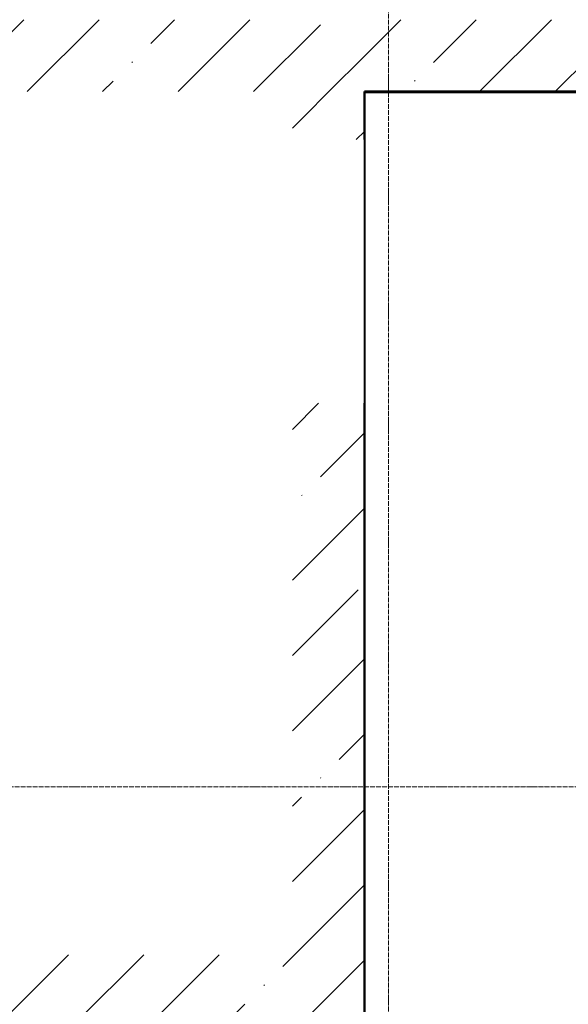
# Model space of a CAD drawing. Header units: millimetres. Extents: x 2069 to 83669, y 801 to 118701.
# Tile 43 of 145: x 26720 to 29007, y 53747 to 57854. Entities that reach past the tile are written whole.
import ezdxf

# ---------------------------------------------------------------- set-up
doc = ezdxf.new("R2010")
doc.units = ezdxf.units.MM
doc.linetypes.add('ADSK_Линия сетки', pattern=[25, 20, -2.5, 0, -2.5])
doc.layers.add('Оси', color=7, linetype='Continuous', lineweight=9)
doc.layers.add('Стены разрез', color=7, linetype='Continuous', lineweight=40)
pattern_1 = [(45, (0, 0), (-314.308964, 314.308964), []), (45, (314.3, 0), (-314.308964, 314.308964), [555.625, -111.125, 3.353, -107.772])]

# ---------------------------------------------------------------- blocks, each defined once
blk = doc.blocks.new('135_SLK_GD_AR_rvt-1-Оборудование_B2_-11_400__На лист секция 6_-11_400')
at = {"layer": 'Стены разрез', "color": 253, "true_color": 0xaaaaaa}
for p, q in [((-13023709.7, -9233300.3), (-13030109.7, -9233300.3)), ((-13030109.7, -9233300.3), (-13030109.7, -9233302.3)), ((-13030109.7, -9233302.3), (-13030109.7, -9233500.3)), ((-13030107.7, -9242400.3), (-13030107.7, -9233302.3)), ((-13030107.7, -9233302.3), (-13002311.7, -9233302.3)), ((-13030109.7, -9234600.3), (-13030109.7, -9237300.3))]:
    blk.add_line(p, q, dxfattribs=at)
blk = doc.blocks.new('135_SLK_K1-2-3_KR_rvt-1-Оборудование_B2_-11_400__На лист секция 6_-11_400')
at = {"layer": 'Стены разрез', "lineweight": 9, "true_color": 0xaaaaaa}
h = blk.add_hatch(dxfattribs=at)
h.set_pattern_fill('FP_6', color=253, style=0, pattern_type=2)
h.set_pattern_definition(pattern_1)
h.paths.add_polyline_path([(-13031609.7, -9233500.3), (-13031609.7, -9233300.3), (-13030609.7, -9233300.3), (-13030609.7, -9233000.3), (-13033859.7, -9233000.3), (-13033859.7, -9233500.3), (-13032097.5, -9233500.3)])
h = blk.add_hatch(dxfattribs=at)
h.set_pattern_fill('FP_6', color=253, style=0, pattern_type=2)
h.set_pattern_definition(pattern_1)
h.paths.add_polyline_path([(-13030359.7, -9233500.3), (-13030359.7, -9233300.3), (-13030109.7, -9233300.3), (-13030109.7, -9233000.3), (-13030609.7, -9233000.3), (-13030609.7, -9233300.3), (-13030409.7, -9233300.3), (-13030409.7, -9233500.3)])
h = blk.add_hatch(dxfattribs=at)
h.set_pattern_fill('FP_6', color=253, style=0, pattern_type=2)
h.set_pattern_definition(pattern_1)
h.paths.add_polyline_path([(-13002309.7, -9233300.3), (-13002309.7, -9233000.3), (-13021309.7, -9233000.3), (-13021309.7, -9233300.3), (-13004299.5, -9233300.3)])
h.paths.add_polyline_path([(-13023709.7, -9233300.3), (-13023709.7, -9233000.3), (-13027359.7, -9233000.3), (-13027359.7, -9233300.3), (-13024722.5, -9233300.3)])
h.paths.add_polyline_path([(-13028559.7, -9233300.3), (-13028559.7, -9233000.3), (-13030109.7, -9233000.3), (-13030109.7, -9233300.3), (-13029260.9, -9233300.3)])
h = blk.add_hatch(dxfattribs=at)
h.set_pattern_fill('FP_6', color=253, style=0, pattern_type=2)
h.set_pattern_definition(pattern_1)
h.paths.add_polyline_path([(-13030109.7, -9236900.3), (-13030109.7, -9234600.3), (-13030409.7, -9234600.3), (-13030409.7, -9236900.3)])
h.paths.add_polyline_path([(-13030109.7, -9233500.3), (-13030109.7, -9233300.3), (-13030359.7, -9233300.3), (-13030359.7, -9233500.3)])
h = blk.add_hatch(dxfattribs=at)
h.set_pattern_fill('FP_6', color=253, style=0, pattern_type=2)
h.set_pattern_definition(pattern_1)
h.paths.add_polyline_path([(-13030109.7, -9237200.3), (-13030109.7, -9236900.3), (-13033009.7, -9236900.3), (-13033009.7, -9237200.3), (-13030394.7, -9237200.3)])
at = {"layer": 'Стены разрез', "color": 253, "true_color": 0xaaaaaa}
for p, q in [((-13030109.7, -9233300.3), (-13028559.7, -9233300.3)), ((-13030109.7, -9233500.3), (-13030109.7, -9233300.3)), ((-13030109.7, -9236900.3), (-13030109.7, -9234600.3)), ((-13030109.7, -9237200.3), (-13030109.7, -9236900.3))]:
    blk.add_line(p, q, dxfattribs=at)
blk = doc.blocks.new('A$C946fac60')
at = {"layer": 'Оси', "color": 253, "linetype": 'ADSK_Линия сетки', "true_color": 0xaaaaaa}
for p, q in [((25302.7, 800), (25302.7, 90869.8)), ((78533.6, 31831.6), (800, 31831.6))]:
    blk.add_line(p, q, dxfattribs=at)
at = {"lineweight": 5}
for name in ['135_SLK_GD_AR_rvt-1-Оборудование_B2_-11_400__На лист секция 6_-11_400', '135_SLK_K1-2-3_KR_rvt-1-Оборудование_B2_-11_400__На лист секция 6_-11_400']:
    blk.add_blockref(name, (13055312.4, 9268031.9), dxfattribs=at)

msp = doc.modelspace()

# ---------------------------------------------------------------- block references
msp.add_blockref('A$C946fac60', (2954.3, 22822.3))

doc.saveas('drawing.dxf')
